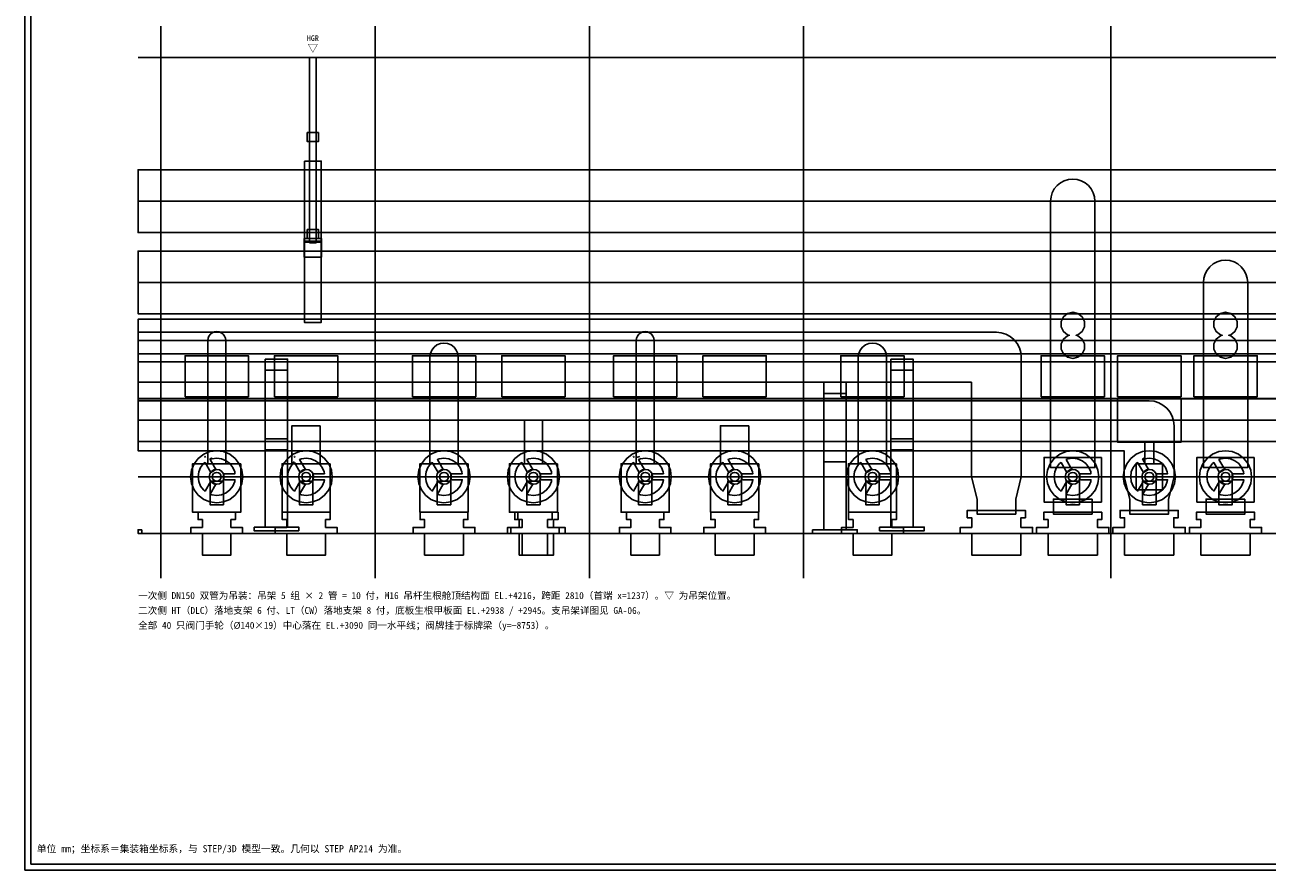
# Model space of a CAD drawing. Header units: metres. Extents: x 8 to 833, y 8 to 586.
# Tile 1 of 4: x 8 to 425, y 8 to 292. Entities that reach past the tile are written whole.
import ezdxf
from ezdxf.enums import TextEntityAlignment as Align

# ---------------------------------------------------------------- set-up
doc = ezdxf.new("R2010")
doc.units = ezdxf.units.M
for name, color, linetype in [('CL', 1, 'Continuous'), ('DECK-QC', 3, 'Continuous'), ('FIRE-BYOTHERS', 253, 'Continuous'), ('FLANGE', 30, 'Continuous'), ('FRAME', 7, 'Continuous'), ('GRID', 252, 'Continuous'), ('INSTRUMENT', 5, 'Continuous'), ('PIPE-HT', 6, 'Continuous'), ('PIPE-LT', 4, 'Continuous'), ('PIPE-PRI', 1, 'Continuous'), ('STEEL', 9, 'Continuous'), ('SUPPORT', 8, 'Continuous'), ('TAG', 140, 'Continuous'), ('TEXT', 7, 'Continuous'), ('VALVE', 2, 'Continuous')]:
    doc.layers.add(name, color=color, linetype=linetype)
doc.styles.add('CN', font='simsun.ttc')

msp = doc.modelspace()

# ---------------------------------------------------------------- linework, layer by layer
at = {"layer": 'CL'}
for points in [[(53.62, 106), (53.62, 291.25)], [(125.5, 106), (125.5, 291.25)], [(197.38, 106), (197.38, 291.25)], [(269.25, 106), (269.25, 291.25)], [(372.38, 106), (372.38, 291.25)], [(46, 140), (633.5, 140)]]:
    msp.add_lwpolyline(points, dxfattribs=at)
at = {"layer": 'DECK-QC'}
for points in [[(63.72, 121), (63.72, 123), (67.6, 123), (67.6, 125.62), (66.1, 125.62), (66.1, 128.12), (78.65, 128.12), (78.65, 125.62), (77.15, 125.62), (77.15, 123), (81.02, 123), (81.02, 121), (77.15, 121), (77.15, 113.75), (67.6, 113.75), (67.6, 121), (63.72, 121)], [(91.99, 121), (91.99, 123), (95.86, 123), (95.86, 125.62), (94.36, 125.62), (94.36, 128.12), (110.39, 128.12), (110.39, 125.62), (108.89, 125.62), (108.89, 123), (112.76, 123), (112.76, 121), (108.89, 121), (108.89, 113.75), (95.86, 113.75), (95.86, 121), (91.99, 121)], [(138.24, 121), (138.24, 123), (142.11, 123), (142.11, 125.62), (140.61, 125.62), (140.61, 128.12), (156.64, 128.12), (156.64, 125.62), (155.14, 125.62), (155.14, 123), (159.01, 123), (159.01, 121), (155.14, 121), (155.14, 113.75), (142.11, 113.75), (142.11, 121), (138.24, 121)], [(169.98, 121), (169.98, 123), (173.85, 123), (173.85, 125.62), (172.35, 125.62), (172.35, 128.12), (184.9, 128.12), (184.9, 125.62), (183.4, 125.62), (183.4, 123), (187.28, 123), (187.28, 121), (183.4, 121), (183.4, 113.75), (173.85, 113.75), (173.85, 121), (169.98, 121)], [(207.48, 121), (207.48, 123), (211.35, 123), (211.35, 125.62), (209.85, 125.62), (209.85, 128.12), (222.4, 128.12), (222.4, 125.62), (220.9, 125.62), (220.9, 123), (224.77, 123), (224.77, 121), (220.9, 121), (220.9, 113.75), (211.35, 113.75), (211.35, 121), (207.48, 121)], [(235.74, 121), (235.74, 123), (239.61, 123), (239.61, 125.62), (238.11, 125.62), (238.11, 128.12), (254.14, 128.12), (254.14, 125.62), (252.64, 125.62), (252.64, 123), (256.51, 123), (256.51, 121), (252.64, 121), (252.64, 113.75), (239.61, 113.75), (239.61, 121), (235.74, 121)], [(281.99, 121), (281.99, 123), (285.86, 123), (285.86, 125.62), (284.36, 125.62), (284.36, 128.12), (300.39, 128.12), (300.39, 125.62), (298.89, 125.62), (298.89, 123), (302.76, 123), (302.76, 121), (298.89, 121), (298.89, 113.75), (285.86, 113.75), (285.86, 121), (281.99, 121)], [(321.81, 121), (321.81, 123), (325.69, 123), (325.69, 126.25), (324.19, 126.25), (324.19, 128.75), (343.69, 128.75), (343.69, 126.25), (342.19, 126.25), (342.19, 123), (346.06, 123), (346.06, 121), (342.19, 121), (342.19, 113.75), (325.69, 113.75), (325.69, 121), (321.81, 121)], [(347.44, 121), (347.44, 123), (351.31, 123), (351.31, 125.62), (349.81, 125.62), (349.81, 128.12), (369.31, 128.12), (369.31, 125.62), (367.81, 125.62), (367.81, 123), (371.69, 123), (371.69, 121), (367.81, 121), (367.81, 113.75), (351.31, 113.75), (351.31, 121), (347.44, 121)], [(373.06, 121), (373.06, 123), (376.94, 123), (376.94, 126.25), (375.44, 126.25), (375.44, 128.75), (394.94, 128.75), (394.94, 126.25), (393.44, 126.25), (393.44, 123), (397.31, 123), (397.31, 121), (393.44, 121), (393.44, 113.75), (376.94, 113.75), (376.94, 121), (373.06, 121)], [(398.69, 121), (398.69, 123), (402.56, 123), (402.56, 125.62), (401.06, 125.62), (401.06, 128.12), (420.56, 128.12), (420.56, 125.62), (419.06, 125.62), (419.06, 123), (422.94, 123), (422.94, 121), (419.06, 121), (419.06, 113.75), (402.56, 113.75), (402.56, 121), (398.69, 121)]]:
    msp.add_lwpolyline(points, close=True, dxfattribs=at)
at = {"layer": 'FIRE-BYOTHERS'}
msp.add_lwpolyline([(171, 121), (171, 123), (174.88, 123), (174.88, 125.62), (173.38, 125.62), (173.38, 128.12), (186.88, 128.12), (186.88, 125.62), (185.38, 125.62), (185.38, 123), (189.25, 123), (189.25, 121), (185.38, 121), (185.38, 113.75), (174.88, 113.75), (174.88, 121), (171, 121)], close=True, dxfattribs=at)
at = {"layer": 'FLANGE'}
for points in [[(386.75, 151.62), (386.75, 144.38), (383.75, 144.38), (383.75, 151.62), (386.75, 151.62)], [(70.99, 140.57), (71.31, 141.06), (71.8, 141.39), (72.37, 141.5), (72.95, 141.39), (73.44, 141.06), (73.76, 140.57), (73.87, 140), (73.76, 139.43), (73.44, 138.94), (72.95, 138.61), (72.37, 138.5), (71.8, 138.61), (71.31, 138.94), (70.99, 139.43), (70.87, 140), (70.99, 140.57)], [(100.99, 140.57), (101.31, 141.06), (101.8, 141.39), (102.38, 141.5), (102.95, 141.39), (103.44, 141.06), (103.76, 140.57), (103.88, 140), (103.76, 139.43), (103.44, 138.94), (102.95, 138.61), (102.38, 138.5), (101.8, 138.61), (101.31, 138.94), (100.99, 139.43), (100.88, 140), (100.99, 140.57)], [(147.24, 140.57), (147.56, 141.06), (148.05, 141.39), (148.62, 141.5), (149.2, 141.39), (149.69, 141.06), (150.01, 140.57), (150.12, 140), (150.01, 139.43), (149.69, 138.94), (149.2, 138.61), (148.62, 138.5), (148.05, 138.61), (147.56, 138.94), (147.24, 139.43), (147.12, 140), (147.24, 140.57)], [(177.24, 140.57), (177.56, 141.06), (178.05, 141.39), (178.62, 141.5), (179.2, 141.39), (179.69, 141.06), (180.01, 140.57), (180.12, 140), (180.01, 139.43), (179.69, 138.94), (179.2, 138.61), (178.62, 138.5), (178.05, 138.61), (177.56, 138.94), (177.24, 139.43), (177.12, 140), (177.24, 140.57)], [(214.74, 140.57), (215.06, 141.06), (215.55, 141.39), (216.12, 141.5), (216.7, 141.39), (217.19, 141.06), (217.51, 140.57), (217.62, 140), (217.51, 139.43), (217.19, 138.94), (216.7, 138.61), (216.12, 138.5), (215.55, 138.61), (215.06, 138.94), (214.74, 139.43), (214.62, 140), (214.74, 140.57)], [(244.74, 140.57), (245.06, 141.06), (245.55, 141.39), (246.13, 141.5), (246.7, 141.39), (247.19, 141.06), (247.51, 140.57), (247.62, 140), (247.51, 139.43), (247.19, 138.94), (246.7, 138.61), (246.13, 138.5), (245.55, 138.61), (245.06, 138.94), (244.74, 139.43), (244.62, 140), (244.74, 140.57)], [(290.99, 140.57), (291.31, 141.06), (291.8, 141.39), (292.38, 141.5), (292.95, 141.39), (293.44, 141.06), (293.76, 140.57), (293.88, 140), (293.76, 139.43), (293.44, 138.94), (292.95, 138.61), (292.38, 138.5), (291.8, 138.61), (291.31, 138.94), (290.99, 139.43), (290.88, 140), (290.99, 140.57)], [(359.56, 141.5), (360.14, 141.39), (360.62, 141.06), (360.95, 140.57), (361.06, 140), (360.95, 139.43), (360.62, 138.94), (360.14, 138.61), (359.56, 138.5), (358.99, 138.61), (358.5, 138.94), (358.18, 139.43), (358.06, 140), (358.18, 140.57), (358.5, 141.06), (358.99, 141.39), (359.56, 141.5)], [(385.25, 141.5), (385.82, 141.39), (386.31, 141.06), (386.64, 140.57), (386.75, 140), (386.64, 139.43), (386.31, 138.94), (385.82, 138.61), (385.25, 138.5), (384.68, 138.61), (384.19, 138.94), (383.86, 139.43), (383.75, 140), (383.86, 140.57), (384.19, 141.06), (384.68, 141.39), (385.25, 141.5)], [(410.81, 141.5), (411.39, 141.39), (411.87, 141.06), (412.2, 140.57), (412.31, 140), (412.2, 139.43), (411.87, 138.94), (411.39, 138.61), (410.81, 138.5), (410.24, 138.61), (409.75, 138.94), (409.43, 139.43), (409.31, 140), (409.43, 140.57), (409.75, 141.06), (410.24, 141.39), (410.81, 141.5)]]:
    msp.add_lwpolyline(points, close=True, dxfattribs=at)
at = {"layer": 'FRAME'}
for points in [[(8, 8), (833, 8), (833, 586), (8, 586)], [(10, 10), (831, 10), (831, 584), (10, 584)]]:
    msp.add_lwpolyline(points, close=True, dxfattribs=at)
at = {"layer": 'GRID'}
for points in [[(46, 280.75), (633.5, 280.75)], [(46, 232.5), (633.5, 232.5)], [(46, 205.25), (633.5, 205.25)], [(46, 185.75), (633.5, 185.75)], [(46, 159), (633.5, 159)], [(46, 121), (633.5, 121)]]:
    msp.add_lwpolyline(points, dxfattribs=at)
at = {"layer": 'INSTRUMENT'}
for points in [[(363.46, 182.86), (362.69, 181.26), (361.3, 180.15), (359.56, 179.75), (357.83, 180.15), (356.44, 181.26), (355.66, 182.86), (355.66, 184.64), (356.44, 186.24), (357.83, 187.35), (358.47, 187.5), (357.83, 187.65), (356.44, 188.76), (355.66, 190.36), (355.66, 192.14), (356.44, 193.74), (357.83, 194.85), (359.56, 195.25), (361.3, 194.85), (362.69, 193.74), (363.46, 192.14), (363.46, 190.36), (362.69, 188.76), (361.3, 187.65), (360.66, 187.5), (361.3, 187.35), (362.69, 186.24), (363.46, 184.64), (363.46, 182.86)], [(414.71, 182.86), (413.94, 181.26), (412.55, 180.15), (410.81, 179.75), (409.08, 180.15), (407.69, 181.26), (406.91, 182.86), (406.91, 184.64), (407.69, 186.24), (409.08, 187.35), (409.72, 187.5), (409.08, 187.65), (407.69, 188.76), (406.91, 190.36), (406.91, 192.14), (407.69, 193.74), (409.08, 194.85), (410.81, 195.25), (412.55, 194.85), (413.94, 193.74), (414.71, 192.14), (414.71, 190.36), (413.94, 188.76), (412.55, 187.65), (411.91, 187.5), (412.55, 187.35), (413.94, 186.24), (414.71, 184.64), (414.71, 182.86)]]:
    msp.add_lwpolyline(points, close=True, dxfattribs=at)
at = {"layer": 'PIPE-HT'}
for points in [[(609.25, 243.02), (609.25, 221.98), (46, 221.98), (46, 243.02), (609.25, 243.02)], [(588, 215.77), (588, 194.73), (46, 194.73), (46, 215.77), (588, 215.77)], [(333.94, 188.5), (335.57, 188.34), (337.14, 187.86), (338.58, 187.09), (339.85, 186.05), (340.91, 184.76), (341.68, 183.31), (342.16, 181.74), (342.31, 180.1), (342.31, 140), (340.44, 132.5), (340.44, 127.5), (327.44, 127.5), (327.44, 132.5), (325.56, 140), (325.56, 171.75), (46, 171.75), (46, 188.5), (333.94, 188.5)], [(143.88, 180.12), (144.04, 181.35), (144.51, 182.5), (145.27, 183.48), (146.25, 184.24), (147.4, 184.71), (148.62, 184.88), (149.85, 184.71), (151, 184.24), (151.98, 183.48), (152.74, 182.5), (153.21, 181.35), (153.38, 180.12), (153.38, 144.38), (143.88, 144.38), (143.88, 180.12)], [(287.62, 180.12), (287.79, 181.35), (288.26, 182.5), (289.02, 183.48), (290, 184.24), (291.15, 184.71), (292.38, 184.88), (293.6, 184.71), (294.75, 184.24), (295.73, 183.48), (296.49, 182.5), (296.96, 181.35), (297.12, 180.12), (297.12, 144.38), (287.62, 144.38), (287.62, 180.12)], [(385.19, 165.5), (386.82, 165.34), (388.39, 164.86), (389.83, 164.09), (391.12, 163.03), (392.16, 161.76), (392.93, 160.31), (393.41, 158.74), (393.56, 157.1), (393.56, 140), (391.69, 132.5), (391.69, 127.5), (378.69, 127.5), (378.69, 132.5), (376.81, 140), (376.81, 148.75), (46, 148.75), (46, 165.5), (385.19, 165.5)], [(386.92, 163.41), (386.92, 163.41), (386.92, 163.41), (386.92, 163.41)], [(107.12, 157.12), (107.12, 144.38), (97.62, 144.38), (97.62, 157.12), (107.12, 157.12)], [(250.88, 157.12), (250.88, 144.38), (241.38, 144.38), (241.38, 157.12), (250.88, 157.12)]]:
    msp.add_lwpolyline(points, close=True, dxfattribs=at)
at = {"layer": 'PIPE-LT'}
for points in [[(575.5, 192.88), (575.5, 178.62), (46, 178.62), (46, 192.88), (575.5, 192.88)], [(69.38, 185.75), (69.48, 186.53), (69.78, 187.25), (70.25, 187.87), (70.88, 188.35), (71.6, 188.65), (72.38, 188.75), (73.15, 188.65), (73.88, 188.35), (74.5, 187.87), (74.97, 187.25), (75.27, 186.53), (75.38, 185.75), (75.38, 144.38), (69.38, 144.38), (69.38, 185.75)], [(213.12, 185.75), (213.23, 186.53), (213.53, 187.25), (214, 187.87), (214.62, 188.35), (215.35, 188.65), (216.12, 188.75), (216.9, 188.65), (217.62, 188.35), (218.25, 187.87), (218.72, 187.25), (219.02, 186.53), (219.12, 185.75), (219.12, 144.38), (213.12, 144.38), (213.12, 185.75)], [(575.5, 166.12), (575.5, 151.88), (46, 151.88), (46, 166.12), (575.5, 166.12)], [(395.88, 166.41), (395.88, 151.59), (374.62, 151.59), (374.62, 166.41), (395.88, 166.41)], [(181.62, 159), (181.62, 144.38), (175.62, 144.38), (175.62, 159), (181.62, 159)]]:
    msp.add_lwpolyline(points, close=True, dxfattribs=at)
at = {"layer": 'PIPE-PRI'}
for points in [[(352.12, 232.5), (352.27, 233.95), (352.69, 235.35), (353.38, 236.63), (354.3, 237.76), (355.43, 238.68), (356.72, 239.37), (358.11, 239.79), (359.56, 239.94), (361.01, 239.79), (362.41, 239.37), (363.69, 238.68), (364.82, 237.76), (365.75, 236.63), (366.43, 235.35), (366.86, 233.95), (367, 232.5), (367, 143.12), (352.12, 143.12), (352.12, 232.5)], [(403.38, 205.25), (403.52, 206.7), (403.94, 208.1), (404.63, 209.38), (405.55, 210.51), (406.68, 211.43), (407.97, 212.12), (409.36, 212.54), (410.81, 212.69), (412.26, 212.54), (413.66, 212.12), (414.94, 211.43), (416.07, 210.51), (417, 209.38), (417.68, 208.1), (418.11, 206.7), (418.25, 205.25), (418.25, 143.12), (403.38, 143.12), (403.38, 205.25)], [(366.06, 132.5), (366.06, 127.5), (353.06, 127.5), (353.06, 132.5), (366.06, 132.5)], [(417.31, 132.5), (417.31, 127.5), (404.31, 127.5), (404.31, 132.5), (417.31, 132.5)]]:
    msp.add_lwpolyline(points, close=True, dxfattribs=at)
at = {"layer": 'STEEL'}
for points in [[(591.75, 181.25), (591.75, 166.25), (46, 166.25), (46, 181.25), (591.75, 181.25)], [(70.12, 138.5), (74.62, 138.5), (74.62, 130.62), (70.12, 130.62), (70.12, 138.5)], [(100.12, 138.5), (104.63, 138.5), (104.63, 130.62), (100.12, 130.62), (100.12, 138.5)], [(146.38, 138.5), (150.88, 138.5), (150.88, 130.62), (146.38, 130.62), (146.38, 138.5)], [(176.38, 138.5), (180.88, 138.5), (180.88, 130.62), (176.38, 130.62), (176.38, 138.5)], [(213.88, 138.5), (218.38, 138.5), (218.38, 130.62), (213.88, 130.62), (213.88, 138.5)], [(243.87, 138.5), (248.38, 138.5), (248.38, 130.62), (243.87, 130.62), (243.87, 138.5)], [(290.12, 138.5), (294.62, 138.5), (294.62, 130.62), (290.12, 130.62), (290.12, 138.5)], [(357.31, 138.5), (361.81, 138.5), (361.81, 130.62), (357.31, 130.62), (357.31, 138.5)], [(383, 138.5), (387.5, 138.5), (387.5, 130.62), (383, 130.62), (383, 138.5)], [(408.56, 138.5), (413.06, 138.5), (413.06, 130.62), (408.56, 130.62), (408.56, 138.5)]]:
    msp.add_lwpolyline(points, close=True, dxfattribs=at)
at = {"layer": 'SUPPORT'}
for points in [[(105.75, 280.75), (105.75, 218.55), (103.5, 218.55), (103.5, 280.75), (105.75, 280.75)], [(105.75, 280.75), (105.75, 245.89), (103.5, 245.89), (103.5, 280.75), (105.75, 280.75)], [(102.75, 255.5), (106.5, 255.5), (106.5, 252.5), (102.75, 252.5), (102.75, 255.5)], [(101.81, 245.94), (107.44, 245.94), (107.44, 219.06), (101.81, 219.06), (101.81, 245.94)], [(102.75, 223), (106.5, 223), (106.5, 220), (102.75, 220), (102.75, 223)], [(101.75, 220), (107.5, 220), (107.5, 213.75), (101.75, 213.75), (101.75, 220)], [(101.81, 218.69), (107.44, 218.69), (107.44, 191.81), (101.81, 191.81), (101.81, 218.69)], [(88.62, 179.5), (96.12, 179.5), (96.12, 123.12), (88.62, 123.12), (88.62, 179.5)], [(88.62, 179.5), (96.12, 179.5), (96.12, 175.75), (88.62, 175.75), (88.62, 179.5)], [(298.5, 179.5), (306, 179.5), (306, 123.12), (298.5, 123.12), (298.5, 179.5)], [(298.5, 179.5), (306, 179.5), (306, 175.75), (298.5, 175.75), (298.5, 179.5)], [(276, 171.75), (283.5, 171.75), (283.5, 122.25), (276, 122.25), (276, 171.75)], [(276, 171.75), (283.5, 171.75), (283.5, 168), (276, 168), (276, 171.75)], [(88.62, 152.75), (96.12, 152.75), (96.12, 149), (88.62, 149), (88.62, 152.75)], [(298.5, 152.75), (306, 152.75), (306, 149), (298.5, 149), (298.5, 152.75)], [(276, 148.75), (283.5, 148.75), (283.5, 145), (276, 145), (276, 148.75)], [(47.25, 122.25), (47.25, 121), (46, 121), (46, 122.25), (47.25, 122.25)], [(84.88, 123.12), (99.88, 123.12), (99.88, 121.88), (84.88, 121.88), (84.88, 123.12)], [(272.25, 122.25), (287.25, 122.25), (287.25, 121), (272.25, 121), (272.25, 122.25)], [(294.75, 123.12), (309.75, 123.12), (309.75, 121.88), (294.75, 121.88), (294.75, 123.12)]]:
    msp.add_lwpolyline(points, close=True, dxfattribs=at)
at = {"layer": 'TAG'}
for points in [[(61.75, 166.87), (61.75, 180.62), (83, 180.62), (83, 166.87), (61.75, 166.87)], [(91.75, 166.87), (91.75, 180.62), (113, 180.62), (113, 166.87), (91.75, 166.87)], [(138, 166.87), (138, 180.62), (159.25, 180.62), (159.25, 166.87), (138, 166.87)], [(168, 166.87), (168, 180.62), (189.25, 180.62), (189.25, 166.87), (168, 166.87)], [(205.5, 166.87), (205.5, 180.62), (226.75, 180.62), (226.75, 166.87), (205.5, 166.87)], [(235.5, 166.87), (235.5, 180.62), (256.75, 180.62), (256.75, 166.87), (235.5, 166.87)], [(281.75, 166.87), (281.75, 180.62), (303, 180.62), (303, 166.87), (281.75, 166.87)], [(348.94, 166.87), (348.94, 180.62), (370.19, 180.62), (370.19, 166.87), (348.94, 166.87)], [(374.62, 166.87), (374.62, 180.62), (395.88, 180.62), (395.88, 166.87), (374.62, 166.87)], [(400.19, 166.87), (400.19, 180.62), (421.44, 180.62), (421.44, 166.87), (400.19, 166.87)]]:
    msp.add_lwpolyline(points, close=True, dxfattribs=at)
at = {"layer": 'VALVE'}
for points in [[(63.92, 142.26), (64.8, 144.38), (66.19, 146.19), (68, 147.58), (70.11, 148.45), (72.37, 148.75), (74.64, 148.45), (76.75, 147.58), (78.56, 146.19), (79.95, 144.38), (80.83, 142.26), (81.12, 140), (80.83, 137.74), (79.95, 135.62), (78.56, 133.81), (76.75, 132.42), (74.64, 131.55), (72.37, 131.25), (70.11, 131.55), (68, 132.42), (66.19, 133.81), (64.8, 135.62), (63.92, 137.74), (63.62, 140), (63.92, 142.26)], [(70.38, 141.45), (68.45, 144.8), (67.96, 144.42), (66.96, 143.12), (66.34, 141.62), (66.12, 140), (66.34, 138.38), (66.96, 136.88), (67.96, 135.58), (68.45, 135.2), (70.38, 138.55), (72.12, 137.55), (70.18, 134.2), (70.76, 133.96), (72.37, 133.75), (73.99, 133.96), (75.5, 134.59), (76.79, 135.58), (77.79, 136.88), (78.41, 138.38), (78.49, 139), (74.62, 139), (74.62, 141), (78.49, 141), (78.41, 141.62), (77.79, 143.12), (76.79, 144.42), (75.5, 145.41), (73.99, 146.04), (72.37, 146.25), (70.76, 146.04), (70.18, 145.8), (72.12, 142.45), (70.38, 141.45)], [(68.62, 146.5), (68.62, 146.5), (68.43, 146.83), (68.62, 146.5)], [(70.06, 146.01), (70.7, 146.27), (70.06, 146.01), (70.06, 146.01)], [(93.92, 142.26), (94.8, 144.38), (96.19, 146.19), (98, 147.58), (100.11, 148.45), (102.38, 148.75), (104.64, 148.45), (106.75, 147.58), (108.56, 146.19), (109.95, 144.38), (110.83, 142.26), (111.13, 140), (110.83, 137.74), (109.95, 135.62), (108.56, 133.81), (106.75, 132.42), (104.64, 131.55), (102.38, 131.25), (100.11, 131.55), (98, 132.42), (96.19, 133.81), (94.8, 135.62), (93.92, 137.74), (93.62, 140), (93.92, 142.26)], [(100.38, 141.45), (98.45, 144.8), (97.96, 144.42), (96.96, 143.12), (96.34, 141.62), (96.13, 140), (96.34, 138.38), (96.96, 136.88), (97.96, 135.58), (98.45, 135.2), (100.38, 138.55), (102.12, 137.55), (100.18, 134.2), (100.76, 133.96), (102.38, 133.75), (103.99, 133.96), (105.5, 134.59), (106.79, 135.58), (107.79, 136.88), (108.41, 138.38), (108.49, 139), (104.63, 139), (104.63, 141), (108.49, 141), (108.41, 141.62), (107.79, 143.12), (106.79, 144.42), (105.5, 145.41), (103.99, 146.04), (102.38, 146.25), (100.76, 146.04), (100.18, 145.8), (102.12, 142.45), (100.38, 141.45)], [(98.63, 146.5), (98.63, 146.5), (98.43, 146.83), (98.63, 146.5)], [(140.17, 142.26), (141.05, 144.38), (142.44, 146.19), (144.25, 147.58), (146.36, 148.45), (148.62, 148.75), (150.89, 148.45), (153, 147.58), (154.81, 146.19), (156.2, 144.38), (157.08, 142.26), (157.38, 140), (157.08, 137.74), (156.2, 135.62), (154.81, 133.81), (153, 132.42), (150.89, 131.55), (148.62, 131.25), (146.36, 131.55), (144.25, 132.42), (142.44, 133.81), (141.05, 135.62), (140.17, 137.74), (139.88, 140), (140.17, 142.26)], [(146.63, 141.45), (144.7, 144.8), (144.21, 144.42), (143.21, 143.12), (142.59, 141.62), (142.38, 140), (142.59, 138.38), (143.21, 136.88), (144.21, 135.58), (144.7, 135.2), (146.63, 138.55), (148.37, 137.55), (146.43, 134.2), (147.01, 133.96), (148.62, 133.75), (150.24, 133.96), (151.75, 134.59), (153.04, 135.58), (154.04, 136.88), (154.66, 138.38), (154.74, 139), (150.88, 139), (150.88, 141), (154.74, 141), (154.66, 141.62), (154.04, 143.12), (153.04, 144.42), (151.75, 145.41), (150.24, 146.04), (148.62, 146.25), (147.01, 146.04), (146.43, 145.8), (148.37, 142.45), (146.63, 141.45)], [(170.17, 142.26), (171.05, 144.38), (172.44, 146.19), (174.25, 147.58), (176.36, 148.45), (178.62, 148.75), (180.89, 148.45), (183, 147.58), (184.81, 146.19), (186.2, 144.38), (187.08, 142.26), (187.38, 140), (187.08, 137.74), (186.2, 135.62), (184.81, 133.81), (183, 132.42), (180.89, 131.55), (178.62, 131.25), (176.36, 131.55), (174.25, 132.42), (172.44, 133.81), (171.05, 135.62), (170.17, 137.74), (169.88, 140), (170.17, 142.26)], [(176.63, 141.45), (174.7, 144.8), (174.21, 144.42), (173.21, 143.12), (172.59, 141.62), (172.38, 140), (172.59, 138.38), (173.21, 136.88), (174.21, 135.58), (174.7, 135.2), (176.63, 138.55), (178.37, 137.55), (176.43, 134.2), (177.01, 133.96), (178.62, 133.75), (180.24, 133.96), (181.75, 134.59), (183.04, 135.58), (184.04, 136.88), (184.66, 138.38), (184.74, 139), (180.88, 139), (180.88, 141), (184.74, 141), (184.66, 141.62), (184.04, 143.12), (183.04, 144.42), (181.75, 145.41), (180.24, 146.04), (178.62, 146.25), (177.01, 146.04), (176.43, 145.8), (178.37, 142.45), (176.63, 141.45)], [(207.67, 142.26), (208.55, 144.38), (209.94, 146.19), (211.75, 147.58), (213.86, 148.45), (216.12, 148.75), (218.39, 148.45), (220.5, 147.58), (222.31, 146.19), (223.7, 144.38), (224.58, 142.26), (224.88, 140), (224.58, 137.74), (223.7, 135.62), (222.31, 133.81), (220.5, 132.42), (218.39, 131.55), (216.12, 131.25), (213.86, 131.55), (211.75, 132.42), (209.94, 133.81), (208.55, 135.62), (207.67, 137.74), (207.37, 140), (207.67, 142.26)], [(214.13, 141.45), (212.2, 144.8), (211.71, 144.42), (210.71, 143.12), (210.09, 141.62), (209.88, 140), (210.09, 138.38), (210.71, 136.88), (211.71, 135.58), (212.2, 135.2), (214.13, 138.55), (215.87, 137.55), (213.93, 134.2), (214.51, 133.96), (216.12, 133.75), (217.74, 133.96), (219.25, 134.59), (220.54, 135.58), (221.54, 136.88), (222.16, 138.38), (222.24, 139), (218.38, 139), (218.38, 141), (222.24, 141), (222.16, 141.62), (221.54, 143.12), (220.54, 144.42), (219.25, 145.41), (217.74, 146.04), (216.12, 146.25), (214.51, 146.04), (213.93, 145.8), (215.87, 142.45), (214.13, 141.45)], [(212.37, 146.5), (212.37, 146.5), (212.18, 146.83), (212.37, 146.5)], [(214.28, 146.87), (213.5, 146.55), (213.5, 146.55), (214.28, 146.87)], [(237.67, 142.26), (238.55, 144.38), (239.94, 146.19), (241.75, 147.58), (243.86, 148.45), (246.13, 148.75), (248.39, 148.45), (250.5, 147.58), (252.31, 146.19), (253.7, 144.38), (254.58, 142.26), (254.88, 140), (254.58, 137.74), (253.7, 135.62), (252.31, 133.81), (250.5, 132.42), (248.39, 131.55), (246.13, 131.25), (243.86, 131.55), (241.75, 132.42), (239.94, 133.81), (238.55, 135.62), (237.67, 137.74), (237.37, 140), (237.67, 142.26)], [(244.13, 141.45), (242.2, 144.8), (241.71, 144.42), (240.71, 143.12), (240.09, 141.62), (239.87, 140), (240.09, 138.38), (240.71, 136.88), (241.71, 135.58), (242.2, 135.2), (244.13, 138.55), (245.87, 137.55), (243.93, 134.2), (244.51, 133.96), (246.13, 133.75), (247.74, 133.96), (249.25, 134.59), (250.54, 135.58), (251.54, 136.88), (252.16, 138.38), (252.24, 139), (248.38, 139), (248.38, 141), (252.24, 141), (252.16, 141.62), (251.54, 143.12), (250.54, 144.42), (249.25, 145.41), (247.74, 146.04), (246.13, 146.25), (244.51, 146.04), (243.93, 145.8), (245.87, 142.45), (244.13, 141.45)], [(283.92, 142.26), (284.8, 144.38), (286.19, 146.19), (288, 147.58), (290.11, 148.45), (292.38, 148.75), (294.64, 148.45), (296.75, 147.58), (298.56, 146.19), (299.95, 144.38), (300.83, 142.26), (301.13, 140), (300.83, 137.74), (299.95, 135.62), (298.56, 133.81), (296.75, 132.42), (294.64, 131.55), (292.38, 131.25), (290.11, 131.55), (288, 132.42), (286.19, 133.81), (284.8, 135.62), (283.92, 137.74), (283.62, 140), (283.92, 142.26)], [(290.38, 141.45), (288.45, 144.8), (287.96, 144.42), (286.96, 143.12), (286.34, 141.62), (286.12, 140), (286.34, 138.38), (286.96, 136.88), (287.96, 135.58), (288.45, 135.2), (290.38, 138.55), (292.12, 137.55), (290.18, 134.2), (290.76, 133.96), (292.38, 133.75), (293.99, 133.96), (295.5, 134.59), (296.79, 135.58), (297.79, 136.88), (298.41, 138.38), (298.49, 139), (294.62, 139), (294.62, 141), (298.49, 141), (298.41, 141.62), (297.79, 143.12), (296.79, 144.42), (295.5, 145.41), (293.99, 146.04), (292.38, 146.25), (290.76, 146.04), (290.18, 145.8), (292.12, 142.45), (290.38, 141.45)], [(369.16, 146.5), (369.16, 131.5), (349.96, 131.5), (349.96, 146.5), (369.16, 146.5)], [(351.11, 142.26), (351.98, 144.38), (353.38, 146.19), (355.19, 147.58), (357.3, 148.45), (359.56, 148.75), (361.83, 148.45), (363.94, 147.58), (365.75, 146.19), (367.14, 144.38), (368.01, 142.26), (368.31, 140), (368.01, 137.74), (367.14, 135.62), (365.75, 133.81), (363.94, 132.42), (361.83, 131.55), (359.56, 131.25), (357.3, 131.55), (355.19, 132.42), (353.38, 133.81), (351.98, 135.62), (351.11, 137.74), (350.81, 140), (351.11, 142.26)], [(357.57, 141.45), (355.64, 144.8), (355.14, 144.42), (354.15, 143.12), (353.53, 141.62), (353.31, 140), (353.53, 138.38), (354.15, 136.88), (355.14, 135.58), (355.64, 135.2), (357.57, 138.55), (359.3, 137.55), (357.37, 134.2), (357.94, 133.96), (359.56, 133.75), (361.18, 133.96), (362.69, 134.59), (363.98, 135.58), (364.98, 136.88), (365.6, 138.38), (365.68, 139), (361.81, 139), (361.81, 141), (365.68, 141), (365.6, 141.62), (364.98, 143.12), (363.98, 144.42), (362.69, 145.41), (361.18, 146.04), (359.56, 146.25), (357.94, 146.04), (357.37, 145.8), (359.3, 142.45), (357.57, 141.45)], [(376.8, 142.26), (377.67, 144.38), (379.06, 146.19), (380.88, 147.58), (382.99, 148.45), (385.25, 148.75), (387.51, 148.45), (389.62, 147.58), (391.44, 146.19), (392.83, 144.38), (393.7, 142.26), (394, 140), (393.7, 137.74), (392.83, 135.62), (391.44, 133.81), (389.62, 132.42), (387.51, 131.55), (385.25, 131.25), (382.99, 131.55), (380.88, 132.42), (379.06, 133.81), (377.67, 135.62), (376.8, 137.74), (376.5, 140), (376.8, 142.26)], [(383.26, 141.45), (381.32, 144.8), (380.83, 144.42), (379.84, 143.12), (379.21, 141.62), (379, 140), (379.21, 138.38), (379.84, 136.88), (380.83, 135.58), (381.32, 135.2), (383.26, 138.55), (384.99, 137.55), (383.06, 134.2), (383.63, 133.96), (385.25, 133.75), (386.87, 133.96), (388.38, 134.59), (389.67, 135.58), (390.66, 136.88), (391.29, 138.38), (391.37, 139), (387.5, 139), (387.5, 141), (391.37, 141), (391.29, 141.62), (390.66, 143.12), (389.67, 144.42), (388.38, 145.41), (386.87, 146.04), (385.25, 146.25), (383.63, 146.04), (383.06, 145.8), (384.99, 142.45), (383.26, 141.45)], [(382.94, 146.01), (383.57, 146.27), (382.94, 146.01), (382.94, 146.01)], [(420.41, 146.5), (420.41, 131.5), (401.21, 131.5), (401.21, 146.5), (420.41, 146.5)], [(402.36, 142.26), (403.23, 144.38), (404.63, 146.19), (406.44, 147.58), (408.55, 148.45), (410.81, 148.75), (413.08, 148.45), (415.19, 147.58), (417, 146.19), (418.39, 144.38), (419.26, 142.26), (419.56, 140), (419.26, 137.74), (418.39, 135.62), (417, 133.81), (415.19, 132.42), (413.08, 131.55), (410.81, 131.25), (408.55, 131.55), (406.44, 132.42), (404.63, 133.81), (403.23, 135.62), (402.36, 137.74), (402.06, 140), (402.36, 142.26)], [(408.82, 141.45), (406.89, 144.8), (406.39, 144.42), (405.4, 143.12), (404.78, 141.62), (404.56, 140), (404.78, 138.38), (405.4, 136.88), (406.39, 135.58), (406.89, 135.2), (408.82, 138.55), (410.55, 137.55), (408.62, 134.2), (409.19, 133.96), (410.81, 133.75), (412.43, 133.96), (413.94, 134.59), (415.23, 135.58), (416.23, 136.88), (416.85, 138.38), (416.93, 139), (413.06, 139), (413.06, 141), (416.93, 141), (416.85, 141.62), (416.23, 143.12), (415.23, 144.42), (413.94, 145.41), (412.43, 146.04), (410.81, 146.25), (409.19, 146.04), (408.62, 145.8), (410.55, 142.45), (408.82, 141.45)], [(80.45, 144.38), (80.45, 128.12), (64.3, 128.12), (64.3, 144.38), (80.45, 144.38)], [(70.07, 140.96), (70.61, 141.77), (71.42, 142.31), (72.37, 142.5), (73.33, 142.31), (74.14, 141.77), (74.68, 140.96), (74.88, 140), (74.68, 139.04), (74.14, 138.23), (73.33, 137.69), (72.37, 137.5), (71.42, 137.69), (70.61, 138.23), (70.07, 139.04), (69.88, 140), (70.07, 140.96)], [(110.45, 144.38), (110.45, 128.12), (94.3, 128.12), (94.3, 144.38), (110.45, 144.38)], [(97.79, 144.59), (98.33, 145.01), (98.33, 145.01), (97.79, 144.59)], [(100.07, 140.96), (100.61, 141.77), (101.42, 142.31), (102.38, 142.5), (103.33, 142.31), (104.14, 141.77), (104.68, 140.96), (104.88, 140), (104.68, 139.04), (104.14, 138.23), (103.33, 137.69), (102.38, 137.5), (101.42, 137.69), (100.61, 138.23), (100.07, 139.04), (99.88, 140), (100.07, 140.96)], [(156.7, 144.38), (156.7, 128.12), (140.55, 128.12), (140.55, 144.38), (156.7, 144.38)], [(146.32, 140.96), (146.86, 141.77), (147.67, 142.31), (148.62, 142.5), (149.58, 142.31), (150.39, 141.77), (150.93, 140.96), (151.12, 140), (150.93, 139.04), (150.39, 138.23), (149.58, 137.69), (148.62, 137.5), (147.67, 137.69), (146.86, 138.23), (146.32, 139.04), (146.12, 140), (146.32, 140.96)], [(186.7, 144.38), (186.7, 128.12), (170.55, 128.12), (170.55, 144.38), (186.7, 144.38)], [(176.32, 140.96), (176.86, 141.77), (177.67, 142.31), (178.62, 142.5), (179.58, 142.31), (180.39, 141.77), (180.93, 140.96), (181.12, 140), (180.93, 139.04), (180.39, 138.23), (179.58, 137.69), (178.62, 137.5), (177.67, 137.69), (176.86, 138.23), (176.32, 139.04), (176.12, 140), (176.32, 140.96)], [(224.2, 144.38), (224.2, 128.12), (208.05, 128.12), (208.05, 144.38), (224.2, 144.38)], [(213.82, 140.96), (214.36, 141.77), (215.17, 142.31), (216.12, 142.5), (217.08, 142.31), (217.89, 141.77), (218.43, 140.96), (218.62, 140), (218.43, 139.04), (217.89, 138.23), (217.08, 137.69), (216.12, 137.5), (215.17, 137.69), (214.36, 138.23), (213.82, 139.04), (213.62, 140), (213.82, 140.96)], [(254.2, 144.38), (254.2, 128.12), (238.05, 128.12), (238.05, 144.38), (254.2, 144.38)], [(243.82, 140.96), (244.36, 141.77), (245.17, 142.31), (246.13, 142.5), (247.08, 142.31), (247.89, 141.77), (248.43, 140.96), (248.62, 140), (248.43, 139.04), (247.89, 138.23), (247.08, 137.69), (246.13, 137.5), (245.17, 137.69), (244.36, 138.23), (243.82, 139.04), (243.62, 140), (243.82, 140.96)], [(300.45, 144.38), (300.45, 128.12), (284.3, 128.12), (284.3, 144.38), (300.45, 144.38)], [(290.07, 140.96), (290.61, 141.77), (291.42, 142.31), (292.38, 142.5), (293.33, 142.31), (294.14, 141.77), (294.68, 140.96), (294.88, 140), (294.68, 139.04), (294.14, 138.23), (293.33, 137.69), (292.38, 137.5), (291.42, 137.69), (290.61, 138.23), (290.07, 139.04), (289.87, 140), (290.07, 140.96)], [(357.25, 140.96), (357.79, 141.77), (358.61, 142.31), (359.56, 142.5), (360.52, 142.31), (361.33, 141.77), (361.87, 140.96), (362.06, 140), (361.87, 139.04), (361.33, 138.23), (360.52, 137.69), (359.56, 137.5), (358.61, 137.69), (357.79, 138.23), (357.25, 139.04), (357.06, 140), (357.25, 140.96)], [(380.88, 144.38), (389.62, 144.38), (389.62, 135.62), (380.88, 135.62), (380.88, 144.38)], [(382.94, 140.96), (383.48, 141.77), (384.29, 142.31), (385.25, 142.5), (386.21, 142.31), (387.02, 141.77), (387.56, 140.96), (387.75, 140), (387.56, 139.04), (387.02, 138.23), (386.21, 137.69), (385.25, 137.5), (384.29, 137.69), (383.48, 138.23), (382.94, 139.04), (382.75, 140), (382.94, 140.96)], [(408.5, 140.96), (409.04, 141.77), (409.86, 142.31), (410.81, 142.5), (411.77, 142.31), (412.58, 141.77), (413.12, 140.96), (413.31, 140), (413.12, 139.04), (412.58, 138.23), (411.77, 137.69), (410.81, 137.5), (409.86, 137.69), (409.04, 138.23), (408.5, 139.04), (408.31, 140), (408.5, 140.96)]]:
    msp.add_lwpolyline(points, close=True, dxfattribs=at)

# ---------------------------------------------------------------- texts
at = {"layer": 'TEXT', "style": 'CN'}
for s, height, p in [('HGR', 1.9, (104.62, 286.25)), ('▽', 2.6, (104.62, 282.55))]:
    msp.add_text(s, height=height, dxfattribs=at).set_placement(p, align=Align.CENTER)
for s, height, p in [('一次侧 DN150 双管为吊装：吊架 5 组 × 2 管 = 10 付，M16 吊杆生根舱顶结构面 EL.+4216，跨距 2810（首端 x=1237）。▽ 为吊架位置。', 2.3, (46, 99)), ('二次侧 HT（DLC）落地支架 6 付、LT（CW）落地支架 8 付，底板生根甲板面 EL.+2938 / +2945。支吊架详图见 GA-06。', 2.3, (46, 94)), ('全部 40 只阀门手轮（Ø140×19）中心落在 EL.+3090 同一水平线；阀牌挂于标牌梁（y=−8753）。', 2.3, (46, 89)), ('单位 mm；坐标系＝集装箱坐标系，与 STEP/3D 模型一致。几何以 STEP AP214 为准。', 2.4, (12, 14))]:
    msp.add_text(s, height=height, dxfattribs=at).set_placement(p)

doc.saveas('drawing.dxf')
